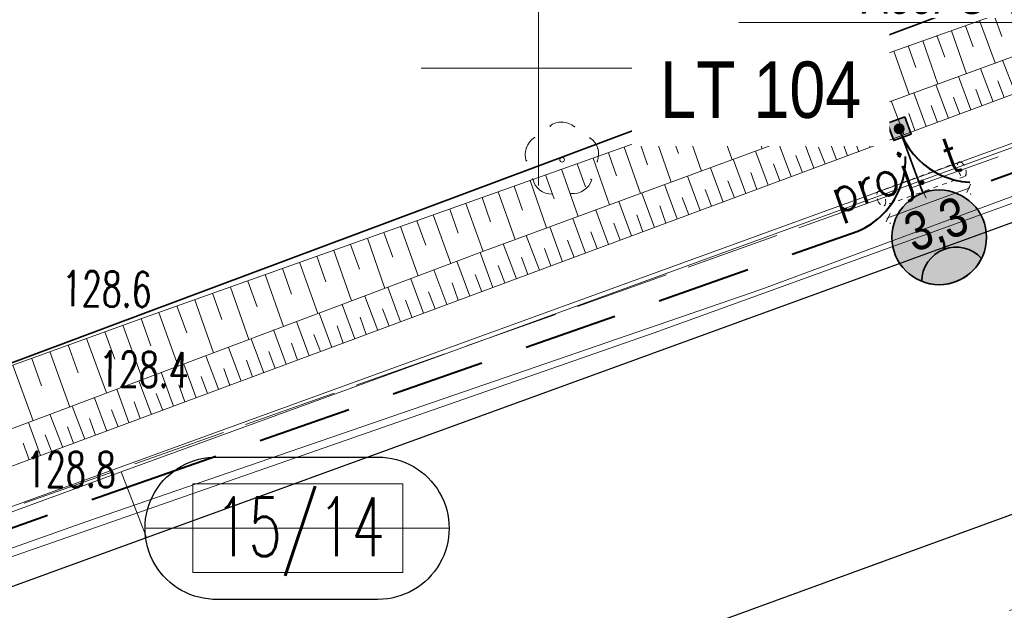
# Model space of a CAD drawing. Header units: metres. Extents: x 0 to 6497944, y 0 to 5963356.
# Tile 157 of 197: x 6497389 to 6497410, y 5963088 to 5963101. Entities that reach past the tile are written whole.
import ezdxf
from ezdxf import colors
from ezdxf.entities.mleader import LeaderData, LeaderLine
from ezdxf.math import Vec2, Vec3

# ---------------------------------------------------------------- set-up
doc = ezdxf.new("R2010")
doc.units = ezdxf.units.M
doc.header["$MEASUREMENT"] = 0
for name, pattern in [('DASHED', [19.05, 12.7, -6.35]), ('HIDDEN', [0.375, 0.25, -0.125]), ('L_0_04', [1.5, 1, -0.5]), ('mz2.0_0.5', [2.5, 2, -0.5])]:
    doc.linetypes.add(name, pattern=pattern)
doc.layers.get('0').update_dxf_attribs({"color": 8, "linetype": 'CONTINUOUS', "lineweight": 13})
doc.layers.get('DEFPOINTS').update_dxf_attribs({"linetype": 'CONTINUOUS', "lineweight": 0, "true_color": 0xffffff})
for name, color, linetype, lineweight in [('000_INNE__NIEZYDENTYFIKOWANE_', 8, 'CONTINUOUS', 13), ('211_NR_DZIAlKI', 7, 'CONTINUOUS', 25), ('217_GRANICA_KONTURU_KLASYFIKCYJNEGO', 8, 'CONTINUOUS', 13), ('218_GRANICA_UzYTKU', 8, 'CONTINUOUS', 13), ('219_LINIA_GRANICY', 3, 'CONTINUOUS', 35), ('CHODNIK__POWIERZCHNIA_', 8, 'L_0_04', 13), ('drzewo_lisciaste__punkt_', 8, 'CONTINUOUS', 13), ('E_działki', 96, 'CONTINUOUS', 30), ('E_proj_opisy_ośw.', 7, 'CONTINUOUS', 13), ('E_proj_osłona r. dz._obw. 200', 204, 'L_0_04', 20), ('E_proj_osłona r. dz._opis_obw. 100', 204, 'CONTINUOUS', 9), ('E_proj_osłona r. opis_obw. 100', 166, 'CONTINUOUS', 9), ('E_proj_ośw_latarnia', 1, 'CONTINUOUS', 35), ('E_proj_ośw_linia_obw. 100', 1, 'L_0_04', 40), ('JEZDNIA__POWIERZCHNIA_', 8, 'CONTINUOUS', 25), ('PRZEWoD_ELEKTROENERGETYCZNY__LINIA_', 1, 'CONTINUOUS', 13), ('PRZEWoD_GAZOWY__LINIA_', 54, 'CONTINUOUS', 13), ('przewód telekomunikacyjny - projektowany lub w budowie (linia) - ob. projektowany', 30, 'mz2.0_0.5', 13), ('przewód telekomunikacyjny - projektowany lub w budowie (linia) - ob. projektowany-Atr1', 30, 'mz2.0_0.5', 13), ('PUNKT_WYSOKOsCIOWY_NATURALNY_ATR2', 8, 'CONTINUOUS', 13), ('siatka', 8, 'CONTINUOUS', 13), ('SKARPA_NIEUMOCNIONA__POWIERZCHNIA_', 8, 'CONTINUOUS', 13)]:
    doc.layers.add(name, color=color, linetype=linetype, lineweight=lineweight)
doc.layers.add('E_pomocnicza', color=3, linetype='CONTINUOUS', lineweight=13, plot=False)
doc.styles.add('Andy', font='arial.ttf', dxfattribs={"height": 2})
doc.styles.add('Annotative', font='simplex.shx')
doc.styles.add('Narrow', font='ARIALN.TTF', dxfattribs={"height": 2})
doc.styles.get("Standard").update_dxf_attribs({"font": 'simplex.shx'})
doc.dimstyles.new('wymiary', dxfattribs={"dimtxt": 0.65, "dimasz": 0.25, "dimexe": 0.25, "dimexo": 1, "dimgap": 0.1, "dimtad": 1, "dimzin": 1, "dimtxsty": 'Annotative', "dimblk": 'OBLIQUE', "dimcen": 0.0025, "dimdle": 0.05, "dimadec": 0, "dimazin": 0, "dimtfac": 1, "dimtmove": 0, "dimatfit": 3, "dimldrblk": 'NONE', "dimfxl": 1, "dimarcsym": 0})

# ---------------------------------------------------------------- blocks, each defined once
blk = doc.blocks.new('A$C5E955987')
at = {"layer": 'E_proj_ośw_latarnia', "true_color": 0xffffff}
h = blk.add_hatch(color=7, dxfattribs=at)
h.dxf.hatch_style = 1
h.paths.add_polyline_path([(3.223, 1.824, 1), (3.408, 1.892, 1)], flags=0)
h.paths.add_polyline_path([(3.2, 1.606), (3.567, 1.742), (3.431, 2.111), (3.064, 1.976)])
h.paths.add_polyline_path([(3.223, 1.824, -1), (3.408, 1.892, -1)], flags=16)
h.paths.add_polyline_path([(0.071, 1.38, -0.683546), (0.557, 0.106, 0.679532), (1.952, 1.355, 0.687575)])
h = blk.add_hatch(color=7, dxfattribs=at)
h.dxf.hatch_style = 1
h.paths.add_polyline_path([(3.223, 1.824, 1), (3.408, 1.892, 1)])
at = {"layer": 'E_proj_ośw_latarnia'}
blk.add_hatch(color=256, dxfattribs=at).paths.add_polyline_path([(0.071, 1.38, 0.389707), (0.557, 0.106), (0.557, 0.106, 0.683546)])
blk.add_lwpolyline([(3.567, 1.742), (3.2, 1.606), (3.064, 1.976), (3.431, 2.111)], close=True, dxfattribs=at)
at = {"layer": 'E_proj_ośw_latarnia', "flags": 128}
blk.add_lwpolyline([(3.132, 1.791), (1.952, 1.355)], dxfattribs=at)
at = {"layer": 'E_proj_ośw_latarnia'}
blk.add_lwpolyline([(0.071, 1.38, 0.389707), (0.557, 0.106), (0.557, 0.106, 0.683546)], format="xyb", close=True, dxfattribs=at)
for centre, radius in [((1.007, 1.007), 1.007), ((3.315, 1.858), 0.0984)]:
    blk.add_circle(centre, radius, dxfattribs=at)
blk = doc.blocks.new('*U100')
at = {"linetype": 'Continuous', "flags": 128}
blk.add_lwpolyline([(0.393, -1.118, -1.023376), (0.393, 1.118), (2.912, 1.118, -1.000213), (2.912, -1.118)], format="xyb", close=True, dxfattribs=at)
at = {"layer": 'E_pomocnicza', "color": 7, "lineweight": 0, "true_color": 0xffffff, "flags": 128}
for points in [[(0, 0.696), (0, -0.696), (3.305, -0.696), (3.305, 0.696), (0, 0.696)], [(-0.734, 0), (4.03, 0)]]:
    blk.add_lwpolyline(points, dxfattribs=at)
blk = doc.blocks.new('_None')
blk = doc.blocks.new('_Oblique')
at = {"color": 0, "linetype": 'ByBlock', "lineweight": -2}
blk.add_line((-0.5, -0.5), (0.5, 0.5), dxfattribs=at)
blk = doc.blocks.new('*D87')
at = {"layer": 'DEFPOINTS', "color": 0, "transparency": 16777216}
for p in [(-0.958, 3.183), (-1.707, 2.958), (0, 0)]:
    blk.add_point(p, dxfattribs=at)
at = {"layer": 'E_pomocnicza', "color": 0, "lineweight": -2, "transparency": 16777216}
for p, q in [((-1.915, 2.895), (-1.947, 2.885)), ((-0.735, -0.273), (-1.722, 3.005)), ((-0.958, -0.288), (-0.989, -0.298))]:
    blk.add_line(p, q, dxfattribs=at)
at = {"layer": 'E_pomocnicza', "color": 0, "lineweight": -2, "transparency": 16777216, "xscale": 0.25, "yscale": 0.25, "zscale": 0.25}
for p, rotation in [((-1.707, 2.958), 106.7453743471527), ((-0.75, -0.226), 286.7453743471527)]:
    blk.add_blockref('_Oblique', p, dxfattribs=dict(at, rotation=rotation))
at = {"layer": 'E_pomocnicza', "color": 0, "linetype": 'Continuous', "lineweight": 0, "transparency": 16777216, "insert": (-2.188, 1.077), "char_height": 2, "attachment_point": 5, "rotation": 286.7454, "style": 'Narrow'}
blk.add_mtext('{\\H0.75x;3,3}', dxfattribs=at)
blk = doc.blocks.new('*U86')
at = {"linetype": 'HIDDEN', "ltscale": 0.2}
for p, q in [((-0.287, -0.086), (-1.245, 3.097)), ((0.287, 0.086), (-0.67, 3.27))]:
    blk.add_line(p, q, dxfattribs=at)
at = {"linetype": 'DASHED', "ltscale": 0.02}
for centre in [(-0.958, 3.183), (0, 0)]:
    blk.add_ellipse(centre, major_axis=(0.287, 0.086), ratio=0.5, dxfattribs=at)
at = {"layer": 'E_pomocnicza', "color": 4, "lineweight": 0}
dim = blk.add_aligned_dim(p1=(0, 0), p2=(-0.958, 3.183), distance=0.783, text='{\\H0.75x;<>}', dimstyle='wymiary', override={"dimtxt": 1.3, "dimtad": 2, "dimdec": 1, "dimlfac": 1, "dimrnd": 0, "dimtxsty": 'Narrow'}, dxfattribs=at)
dim.commit()
dim.dimension.update_dxf_attribs({"geometry": '*D87', "text_midpoint": (-2.188, 1.077)})

msp = doc.modelspace()

# ---------------------------------------------------------------- linework, layer by layer
at = {"layer": '000_INNE__NIEZYDENTYFIKOWANE_', "flags": 128}
for points in [[(6497409.39, 5963101.01), (6497409.72, 5963100.11)], [(6497409.7, 5963101.12), (6497409.86, 5963100.67)], [(6497408.79, 5963100.79), (6497409.11, 5963099.88)], [(6497409.09, 5963100.9), (6497409.25, 5963100.45)], [(6497408.18, 5963100.58), (6497408.5, 5963099.66)], [(6497408.48, 5963100.69), (6497408.65, 5963100.23)], [(6497407.56, 5963100.36), (6497407.89, 5963099.44)], [(6497407.87, 5963100.47), (6497408.03, 5963100.01)], [(6497406.94, 5963100.14), (6497407.27, 5963099.21)], [(6497407.25, 5963100.25), (6497407.42, 5963099.79)], [(6497410.15, 5963099.46), (6497409.88, 5963100.17)], [(6497406.32, 5963099.92), (6497406.65, 5963098.98)], [(6497406.63, 5963100.03), (6497406.8, 5963099.56)], [(6497409.68, 5963099.28), (6497409.41, 5963099.99)], [(6497405.69, 5963099.69), (6497406.03, 5963098.75)], [(6497406.01, 5963099.81), (6497406.17, 5963099.34)], [(6497409.2, 5963099.11), (6497408.94, 5963099.82)], [(6497409.91, 5963099.37), (6497409.78, 5963099.73)], [(6497405.06, 5963099.47), (6497405.4, 5963098.52)], [(6497405.38, 5963099.58), (6497405.54, 5963099.11)], [(6497408.25, 5963098.76), (6497407.99, 5963099.47)], [(6497408.73, 5963098.93), (6497408.46, 5963099.65)], [(6497409.44, 5963099.2), (6497409.31, 5963099.55)], [(6497404.74, 5963099.36), (6497404.91, 5963098.88)], [(6497407.78, 5963098.58), (6497407.51, 5963099.3)], [(6497408.97, 5963099.02), (6497408.83, 5963099.38)], [(6497404.1, 5963099.13), (6497404.27, 5963098.65)], [(6497404.42, 5963099.24), (6497404.76, 5963098.28)], [(6497407.3, 5963098.4), (6497407.03, 5963099.12)], [(6497408.49, 5963098.84), (6497408.36, 5963099.2)], [(6497403.45, 5963098.9), (6497403.63, 5963098.41)], [(6497403.78, 5963099.01), (6497404.12, 5963098.05)], [(6497406.82, 5963098.22), (6497406.55, 5963098.94)], [(6497407.54, 5963098.49), (6497407.4, 5963098.85)], [(6497408.01, 5963098.67), (6497407.88, 5963099.03)], [(6497402.8, 5963098.67), (6497402.98, 5963098.18)], [(6497403.13, 5963098.78), (6497403.47, 5963097.81)], [(6497406.34, 5963098.05), (6497406.07, 5963098.77)], [(6497407.06, 5963098.31), (6497406.92, 5963098.67)], [(6497402.15, 5963098.44), (6497402.32, 5963097.94)], [(6497402.48, 5963098.55), (6497402.82, 5963097.57)], [(6497405.86, 5963097.87), (6497405.59, 5963098.59)], [(6497406.58, 5963098.13), (6497406.45, 5963098.49)], [(6497401.82, 5963098.32), (6497402.17, 5963097.33)], [(6497404.89, 5963097.51), (6497404.62, 5963098.23)], [(6497405.38, 5963097.69), (6497405.11, 5963098.41)], [(6497406.1, 5963097.96), (6497405.96, 5963098.32)], [(6497401.16, 5963098.08), (6497401.51, 5963097.09)], [(6497401.49, 5963098.2), (6497401.66, 5963097.71)], [(6497404.41, 5963097.33), (6497404.14, 5963098.06)], [(6497405.62, 5963097.78), (6497405.48, 5963098.14)], [(6497400.49, 5963097.85), (6497400.84, 5963096.84)], [(6497400.82, 5963097.96), (6497401, 5963097.47)], [(6497403.93, 5963097.15), (6497403.66, 5963097.88)], [(6497405.14, 5963097.6), (6497405, 5963097.96)], [(6497399.82, 5963097.61), (6497400.17, 5963096.6)], [(6497400.15, 5963097.73), (6497400.33, 5963097.22)], [(6497403.44, 5963096.97), (6497403.17, 5963097.7)], [(6497404.17, 5963097.24), (6497404.03, 5963097.6)], [(6497404.65, 5963097.42), (6497404.52, 5963097.78)], [(6497399.14, 5963097.37), (6497399.5, 5963096.35)], [(6497399.48, 5963097.49), (6497399.66, 5963096.98)], [(6497402.95, 5963096.79), (6497402.68, 5963097.52)], [(6497403.68, 5963097.06), (6497403.55, 5963097.42)], [(6497398.8, 5963097.25), (6497398.98, 5963096.73)], [(6497401.98, 5963096.43), (6497401.71, 5963097.16)], [(6497402.47, 5963096.61), (6497402.2, 5963097.34)], [(6497403.2, 5963096.88), (6497403.06, 5963097.25)], [(6497398.11, 5963097), (6497398.29, 5963096.49)], [(6497398.45, 5963097.12), (6497398.82, 5963096.1)], [(6497401.49, 5963096.25), (6497401.22, 5963096.98)], [(6497402.71, 5963096.7), (6497402.58, 5963097.07)], [(6497397.41, 5963096.75), (6497397.6, 5963096.23)], [(6497397.76, 5963096.88), (6497398.13, 5963095.84)], [(6497401, 5963096.06), (6497400.73, 5963096.8)], [(6497402.22, 5963096.52), (6497402.09, 5963096.88)], [(6497397.06, 5963096.63), (6497397.44, 5963095.58)], [(6497400.51, 5963095.88), (6497400.24, 5963096.62)], [(6497401.74, 5963096.34), (6497401.6, 5963096.7)], [(6497396.36, 5963096.38), (6497396.73, 5963095.31)], [(6497396.71, 5963096.5), (6497396.9, 5963095.98)], [(6497400.02, 5963095.7), (6497399.74, 5963096.44)], [(6497400.76, 5963095.97), (6497400.62, 5963096.34)], [(6497401.25, 5963096.16), (6497401.11, 5963096.52)], [(6497395.64, 5963096.12), (6497396.02, 5963095.05)], [(6497396, 5963096.25), (6497396.19, 5963095.72)], [(6497399.53, 5963095.52), (6497399.25, 5963096.26)], [(6497400.26, 5963095.79), (6497400.13, 5963096.16)], [(6497395.28, 5963096), (6497395.47, 5963095.45)], [(6497399.03, 5963095.33), (6497398.76, 5963096.08)], [(6497399.77, 5963095.61), (6497399.64, 5963095.98)], [(6497394.55, 5963095.74), (6497394.74, 5963095.19)], [(6497394.91, 5963095.87), (6497395.3, 5963094.78)], [(6497398.05, 5963094.97), (6497397.77, 5963095.71)], [(6497398.54, 5963095.15), (6497398.26, 5963095.89)], [(6497399.28, 5963095.43), (6497399.14, 5963095.8)], [(6497394.18, 5963095.61), (6497394.57, 5963094.5)], [(6497397.55, 5963094.79), (6497397.28, 5963095.52)], [(6497398.79, 5963095.24), (6497398.65, 5963095.61)], [(6497393.44, 5963095.34), (6497393.83, 5963094.23)], [(6497393.81, 5963095.47), (6497394.01, 5963094.92)], [(6497397.06, 5963094.6), (6497396.79, 5963095.34)], [(6497398.29, 5963095.06), (6497398.16, 5963095.43)], [(6497392.68, 5963095.07), (6497393.08, 5963093.94)], [(6497393.06, 5963095.21), (6497393.26, 5963094.65)], [(6497396.58, 5963094.42), (6497396.3, 5963095.15)], [(6497397.31, 5963094.69), (6497397.17, 5963095.06)], [(6497397.8, 5963094.88), (6497397.66, 5963095.24)], [(6497392.3, 5963094.94), (6497392.51, 5963094.37)], [(6497396.09, 5963094.24), (6497395.82, 5963094.97)], [(6497396.82, 5963094.51), (6497396.68, 5963094.88)], [(6497391.54, 5963094.67), (6497391.75, 5963094.09)], [(6497391.92, 5963094.8), (6497392.33, 5963093.66)], [(6497395.6, 5963094.06), (6497395.33, 5963094.79)], [(6497396.33, 5963094.33), (6497396.2, 5963094.7)], [(6497391.15, 5963094.53), (6497391.57, 5963093.38)], [(6497394.63, 5963093.7), (6497394.36, 5963094.43)], [(6497395.12, 5963093.88), (6497394.85, 5963094.61)], [(6497395.84, 5963094.15), (6497395.71, 5963094.52)], [(6497390.38, 5963094.25), (6497390.8, 5963093.09)], [(6497390.77, 5963094.39), (6497390.98, 5963093.81)], [(6497394.15, 5963093.52), (6497393.88, 5963094.24)], [(6497395.36, 5963093.97), (6497395.22, 5963094.33)], [(6497389.99, 5963094.11), (6497390.2, 5963093.52)], [(6497393.67, 5963093.34), (6497393.4, 5963094.06)], [(6497394.87, 5963093.79), (6497394.74, 5963094.15)], [(6497389.21, 5963093.82), (6497389.42, 5963093.24)], [(6497389.6, 5963093.97), (6497390.02, 5963092.79)], [(6497393.19, 5963093.17), (6497392.92, 5963093.88)], [(6497394.39, 5963093.61), (6497394.26, 5963093.97)], [(6497388.81, 5963093.68), (6497389.24, 5963092.5)], [(6497392.71, 5963092.99), (6497392.45, 5963093.7)], [(6497393.43, 5963093.25), (6497393.3, 5963093.61)], [(6497393.91, 5963093.43), (6497393.78, 5963093.79)], [(6497392.23, 5963092.81), (6497391.97, 5963093.53)], [(6497392.95, 5963093.08), (6497392.82, 5963093.44)], [(6497391.76, 5963092.63), (6497391.49, 5963093.35)], [(6497392.47, 5963092.9), (6497392.34, 5963093.26)], [(6497390.81, 5963092.28), (6497390.55, 5963092.99)], [(6497391.28, 5963092.46), (6497391.02, 5963093.17)], [(6497392, 5963092.72), (6497391.86, 5963093.08)], [(6497390.34, 5963092.11), (6497390.07, 5963092.81)], [(6497391.52, 5963092.55), (6497391.39, 5963092.9)], [(6497389.87, 5963091.93), (6497389.6, 5963092.64)], [(6497390.57, 5963092.19), (6497390.44, 5963092.55)], [(6497391.05, 5963092.37), (6497390.91, 5963092.73)], [(6497389.4, 5963091.76), (6497389.14, 5963092.46)], [(6497390.1, 5963092.02), (6497389.97, 5963092.37)], [(6497389.63, 5963091.85), (6497389.5, 5963092.2)], [(6497389.16, 5963091.67), (6497389.03, 5963092.02)]]:
    msp.add_lwpolyline(points, dxfattribs=at)
at = {"layer": '217_GRANICA_KONTURU_KLASYFIKCYJNEGO', "flags": 128}
msp.add_lwpolyline([(6497342.39, 5963076.41), (6497423.41, 5963106.67)], dxfattribs=at)
at = {"layer": '218_GRANICA_UzYTKU', "flags": 128}
msp.add_lwpolyline([(6497342.39, 5963076.41), (6497423.41, 5963106.67)], dxfattribs=at)
at = {"layer": '219_LINIA_GRANICY', "flags": 128}
msp.add_lwpolyline([(6497423.41, 5963106.67), (6497342.39, 5963076.41)], dxfattribs=at)
at = {"layer": 'CHODNIK__POWIERZCHNIA_', "flags": 128}
msp.add_lwpolyline([(6497416.61, 5963090.84), (6497406.21, 5963087.09), (6497383.87, 5963079.12), (6497365.67, 5963072.48), (6497348.08, 5963065.95), (6497341.42, 5963063.65), (6497336.72, 5963061.9), (6497328.2, 5963058.94), (6497320.42, 5963056.12), (6497307.78, 5963052.94), (6497288.44, 5963048.12), (6497270.47, 5963045.21), (6497267.4, 5963044.84), (6497259.42, 5963044.17), (6497252.1, 5963043.54), (6497245.72, 5963043.21), (6497232.8, 5963042.6), (6497224.86, 5963042.8), (6497211.02, 5963043.54), (6497201.74, 5963044.35), (6497197.15, 5963045.02), (6497193.3, 5963045.62), (6497193.66, 5963047.24), (6497198.88, 5963046.11), (6497200.71, 5963045.93), (6497215.35, 5963045.11), (6497237.57, 5963044.4), (6497245.86, 5963044.71), (6497250.99, 5963045.15), (6497270.38, 5963046.97), (6497289.33, 5963050.32), (6497307.6, 5963054.69), (6497322.17, 5963058.51), (6497327.62, 5963060.58), (6497335.93, 5963063.44), (6497340.19, 5963065.02), (6497347.45, 5963067.64), (6497364.96, 5963074.06), (6497383.23, 5963080.72), (6497420.8, 5963094.41)], dxfattribs=at)
at = {"layer": 'DEFPOINTS', "linetype": 'Continuous'}
for points in [[(6497643.11, 5963182.806), (6497596.147, 5963165.645), (6497596.241, 5963165.389), (6497596.147, 5963165.645), (6497549.184, 5963148.484), (6497549.082, 5963148.773), (6497549.158, 5963148.559), (6497502.108, 5963131.637), (6497502.226, 5963131.325), (6497502.108, 5963131.637), (6497455.059, 5963114.716), (6497455.213, 5963114.328), (6497455.059, 5963114.716), (6497408.055, 5963097.666), (6497408.251, 5963097.232), (6497408.055, 5963097.666), (6497361.052, 5963080.616), (6497361.06, 5963080.618), (6497361.058, 5963080.618), (6497313.974, 5963063.795), (6497313.777, 5963064.34), (6497313.974, 5963063.795), (6497264.99, 5963053.548)], [(6497566.135, 5963154.547), (6497553.426, 5963150.07), (6497543.642, 5963146.606), (6497529.484, 5963141.529), (6497512.629, 5963135.269), (6497489.259, 5963126.409), (6497478.599, 5963122.729), (6497468.009, 5963119.059), (6497449.519, 5963112.439), (6497435.699, 5963107.429), (6497426.829, 5963104.339), (6497411.039, 5963098.659), (6497391.115, 5963091.415), (6497364.649, 5963081.724), (6497341.305, 5963073.243), (6497324.879, 5963067.374), (6497317.094, 5963064.719), (6497303.054, 5963060.942), (6497292.628, 5963058.63), (6497281.118, 5963056.345)], [(6497391.655, 5963090.016), (6497391.115, 5963091.415)]]:
    msp.add_lwpolyline(points, dxfattribs=at)
at = {"layer": 'drzewo_lisciaste__punkt_'}
msp.add_circle((6497400.5, 5963098.05), 0.05, dxfattribs=at)
for centre, radius, start, end in [((6497400.493, 5963098.435), 0.416, 49.0972, 127.7157), ((6497400.152, 5963098.157), 0.436, 123.0338, 197.9596), ((6497400.869, 5963098.172), 0.411, 337.4921, 56.7208), ((6497400.276, 5963097.731), 0.411, 192.7435, 272.363), ((6497400.738, 5963097.738), 0.409, 264.0777, 344.1171)]:
    msp.add_arc(centre, radius, start, end, dxfattribs=at)
for p in [(6497400.51, 5963098.85), (6497400.25, 5963098.76), (6497400.77, 5963098.75), (6497399.92, 5963098.52), (6497401.09, 5963098.51), (6497399.74, 5963098.3), (6497401.26, 5963098.29), (6497399.75, 5963098.03), (6497401.25, 5963098.01), (6497399.87, 5963097.64), (6497401.12, 5963097.63), (6497400.02, 5963097.41), (6497400.96, 5963097.4), (6497400.29, 5963097.33), (6497400.69, 5963097.33)]:
    msp.add_point(p, dxfattribs=at)
at = {"layer": 'JEZDNIA__POWIERZCHNIA_', "flags": 128}
for points in [[(6497598.76, 5963158.58), (6497531.74, 5963134.36), (6497471, 5963112.52), (6497465.43, 5963110.5), (6497459.68, 5963108.41), (6497447.39, 5963104.14), (6497420.8, 5963094.41), (6497383.23, 5963080.72), (6497364.96, 5963074.06), (6497347.45, 5963067.64), (6497340.19, 5963065.02), (6497335.93, 5963063.44), (6497327.62, 5963060.58), (6497322.17, 5963058.51), (6497307.6, 5963054.69), (6497289.33, 5963050.32), (6497270.38, 5963046.97)], [(6497276.78, 5963054.1), (6497286, 5963055.64), (6497291.06, 5963056.7), (6497315.76, 5963062.79), (6497319.51, 5963063.85), (6497331.33, 5963068.1), (6497351.75, 5963075.37), (6497378.63, 5963085.28), (6497411.58, 5963097.26), (6497420.33, 5963100.32), (6497427.37, 5963102.94), (6497436.24, 5963106.03), (6497463.88, 5963116.05), (6497468.55, 5963117.66), (6497479.14, 5963121.33), (6497489.8, 5963125.01), (6497503.08, 5963129.84), (6497513.17, 5963133.87), (6497525.68, 5963138.53), (6497534.37, 5963141.73), (6497562, 5963151.52), (6497567.42, 5963153.38)]]:
    msp.add_lwpolyline(points, dxfattribs=at)
at = {"layer": 'PRZEWoD_ELEKTROENERGETYCZNY__LINIA_', "flags": 128}
msp.add_lwpolyline([(6497567.54, 5963154.8), (6497546.81, 5963147.29), (6497514.51, 5963135.67), (6497478.38, 5963122.73), (6497451.64, 5963112.61), (6497422.76, 5963101.97), (6497404.73, 5963095.29), (6497390.36, 5963090.35), (6497350.61, 5963076.26), (6497322.24, 5963066.53), (6497305.6, 5963061.28), (6497303.77, 5963060.75), (6497301.79, 5963060.09), (6497289.9, 5963057.19), (6497278.11, 5963055.46)], dxfattribs=at)
at = {"layer": 'PRZEWoD_GAZOWY__LINIA_', "flags": 128}
msp.add_lwpolyline([(6497467.27, 5963118.39), (6497444.19, 5963109.69), (6497423.33, 5963101.92), (6497402.46, 5963094.37), (6497384.8, 5963088.22), (6497372.06, 5963083.69), (6497351.77, 5963076.54), (6497343.1, 5963073.52), (6497336.35, 5963071.21), (6497322.22, 5963066.33), (6497303.83, 5963060.49), (6497289.79, 5963057.02), (6497279.18, 5963055.46), (6497276.89, 5963055.16), (6497269.84, 5963054.34), (6497267.44, 5963054.07), (6497267.44, 5963053.9), (6497267.42, 5963053.17)], dxfattribs=at)
at = {"layer": 'siatka', "flags": 128}
for points in [[(6497400, 5963097.5), (6497400, 5963102.5)], [(6497397.5, 5963100), (6497402.5, 5963100)]]:
    msp.add_lwpolyline(points, dxfattribs=at)
at = {"layer": 'SKARPA_NIEUMOCNIONA__POWIERZCHNIA_', "flags": 128}
for points in [[(6497416.26, 5963102.5), (6497408.01, 5963099.48), (6497398.85, 5963096.11), (6497381.25, 5963089.5), (6497380.78, 5963090.78), (6497391.63, 5963094.7), (6497409.06, 5963100.89), (6497415.94, 5963103.35)], [(6497416.26, 5963102.5), (6497416.53, 5963101.78), (6497411.82, 5963100.08), (6497391.18, 5963092.42), (6497372.17, 5963085.38), (6497348.5, 5963076.5), (6497326.11, 5963068.48), (6497318.16, 5963065.69), (6497307.39, 5963062.54), (6497298.8, 5963060.5), (6497287.81, 5963057.86), (6497272.88, 5963055.46)], [(6497285.95, 5963059.01), (6497295.78, 5963061.42), (6497302.65, 5963063.19), (6497306.21, 5963064.2), (6497332.01, 5963072.44), (6497341.93, 5963075.75), (6497353.9, 5963080.32), (6497370.62, 5963086.54), (6497376.33, 5963088.46), (6497381.25, 5963089.5), (6497398.85, 5963096.11), (6497408.01, 5963099.48)]]:
    msp.add_lwpolyline(points, dxfattribs=at)

# ---------------------------------------------------------------- block references
at = {"layer": 'E_działki', "xscale": 1.35355978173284, "yscale": 1.35355978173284, "zscale": 1.35355978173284}
msp.add_blockref('*U100', (6497392.64, 5963090.213), dxfattribs=at)
at = {"layer": 'E_proj_ośw_latarnia', "rotation": 90}
msp.add_blockref('A$C5E955987', (6497409.536, 5963095.393), dxfattribs=at)

# ---------------------------------------------------------------- texts
at = {"layer": '211_NR_DZIAlKI', "width": 0.66}
msp.add_text('15/14', height=1.25, dxfattribs=at).set_placement((6497393.12, 5963089.62))
at = {"layer": 'PUNKT_WYSOKOsCIOWY_NATURALNY_ATR2', "width": 0.66}
for s, p in [('128.6', (6497389.85, 5963094.94)), ('128.4', (6497390.64, 5963093.23))]:
    msp.add_text(s, height=0.75, rotation=359.2, dxfattribs=at).set_placement(p)
msp.add_text('128.8', height=0.75, dxfattribs=at).set_placement((6497389.09, 5963091.09))

# ---------------------------------------------------------------- next in the draw order: leaders
at = {"layer": 'E_proj_osłona r. dz._opis_obw. 100'}
ml = msp.add_multileader_mtext('Standard', dxfattribs=at)
ml.set_content('\\fArial Narrow|b0|i1|c238|p34;\\W0.8;A58PS -1,5m ', color=256, style='Narrow')
ml.set_leader_properties(color=256, linetype='CONTINUOUS', lineweight=-1)
ml.build(insert=Vec2(0, 0))
ml.multileader.update_dxf_attribs({"has_dogleg": 0, "text_left_attachment_type": 6, "text_right_attachment_type": 6, "dogleg_length": 0.274, "arrow_head_size": 0.572})
ctx = ml.context
ctx.base_point, ctx.char_height, ctx.arrow_head_size, ctx.landing_gap_size, ctx.plane_origin = Vec3(6497406.624, 5963100.969), 0.9144, 0.572, 0.3, Vec3(6497433.051, 5963103.018)
ctx.left_attachment, ctx.right_attachment, ctx.text_align_type = 6, 6, 1
notes = []
notes.append((ctx, [(0, (1, 1, 0), (6497412.468, 5963100.969), (-1, 0), 0.274, [(0, [(6497414.287, 5963099.567)], 0, [])])]))
ctx.mtext.insert, ctx.mtext.alignment, ctx.mtext.line_spacing_factor, ctx.mtext.line_spacing_style = Vec3(6497409.409, 5963102.068), 2, 0.9, 2
ctx.mtext.has_bg_fill, ctx.mtext.bg_color, ctx.mtext.bg_scale_factor, ctx.mtext.bg_transparency, ctx.mtext.use_window_bg_color = 1, -1073741824, 1.1, 0, 1
for ctx, leaders in notes:
    for number, flags, end, landing, length, lines in leaders:
        leader = LeaderData()
        leader.index, (leader.has_last_leader_line, leader.has_dogleg_vector, leader.attachment_direction) = number, flags
        leader.last_leader_point, leader.dogleg_vector, leader.dogleg_length = Vec3(end), Vec3(landing), length
        for number, points, colour, breaks in lines:
            line = LeaderLine()
            line.index, line.vertices, line.color, line.breaks = number, Vec3.list(points), colors.encode_raw_color(colour), breaks
            leader.lines.append(line)
        ctx.leaders.append(leader)

# ---------------------------------------------------------------- next in the draw order: leaders
at = {"layer": 'E_proj_opisy_ośw.', "color": 10}
ml = msp.add_multileader_mtext('Standard', dxfattribs=at)
ml.set_content('\\A1;LT 104', color=10, style='Narrow')
ml.set_leader_properties(color=256)
ml.set_arrow_properties(name='NONE')
ml.build(insert=Vec2(0, 0))
ml.multileader.update_dxf_attribs({"leader_type": 0, "has_dogleg": 0, "has_text_frame": 1, "text_left_attachment_type": 3, "dogleg_length": 0.36, "arrow_head_size": 0, "scale": 0.7})
ctx = ml.context
ctx.base_point, ctx.scale, ctx.char_height, ctx.arrow_head_size, ctx.landing_gap_size, ctx.plane_origin = Vec3(6497402.169, 5963099.524), 0.7, 1.2, 0, 0.42, Vec3(6498252.368, 5962996.294)
ctx.left_attachment = 3
notes = []
notes.append((ctx, [(0, (0, 0, 0), (0, 0), (1, 0), 1, [])]))
ctx.mtext.insert, ctx.mtext.line_spacing_factor, ctx.mtext.flow_direction = Vec3(6497402.589, 5963100.139), 0.266667, 5
ctx.mtext.has_bg_fill, ctx.mtext.bg_color, ctx.mtext.bg_scale_factor, ctx.mtext.bg_transparency, ctx.mtext.use_window_bg_color = 1, -1073741824, 1.5, 0, 1
for ctx, leaders in notes:
    for number, flags, end, landing, length, lines in leaders:
        leader = LeaderData()
        leader.index, (leader.has_last_leader_line, leader.has_dogleg_vector, leader.attachment_direction) = number, flags
        leader.last_leader_point, leader.dogleg_vector, leader.dogleg_length = Vec3(end), Vec3(landing), length
        for number, points, colour, breaks in lines:
            line = LeaderLine()
            line.index, line.vertices, line.color, line.breaks = number, Vec3.list(points), colors.encode_raw_color(colour), breaks
            leader.lines.append(line)
        ctx.leaders.append(leader)

# ---------------------------------------------------------------- next in the draw order: leaders
ml = msp.add_multileader_mtext('Standard', dxfattribs=at)
ml.set_content('\\A1;LT 105', color=10, style='Narrow')
ml.set_leader_properties(color=256)
ml.set_arrow_properties(name='NONE')
ml.build(insert=Vec2(0, 0))
ml.multileader.update_dxf_attribs({"leader_type": 0, "has_dogleg": 0, "has_text_frame": 1, "text_left_attachment_type": 3, "dogleg_length": 0.36, "arrow_head_size": 0, "scale": 0.7})
ctx = ml.context
ctx.base_point, ctx.scale, ctx.char_height, ctx.arrow_head_size, ctx.landing_gap_size, ctx.plane_origin = Vec3(6497449.294, 5963117.11), 0.7, 1.2, 0, 0.42, Vec3(6498299.656, 5963013.346)
ctx.left_attachment = 3
notes = []
notes.append((ctx, [(0, (0, 0, 0), (0, 0), (1, 0), 1, [])]))
ctx.mtext.insert, ctx.mtext.line_spacing_factor, ctx.mtext.flow_direction = Vec3(6497449.714, 5963117.725), 0.266667, 5
ctx.mtext.has_bg_fill, ctx.mtext.bg_color, ctx.mtext.bg_scale_factor, ctx.mtext.bg_transparency, ctx.mtext.use_window_bg_color = 1, -1073741824, 1.5, 0, 1
for ctx, leaders in notes:
    for number, flags, end, landing, length, lines in leaders:
        leader = LeaderData()
        leader.index, (leader.has_last_leader_line, leader.has_dogleg_vector, leader.attachment_direction) = number, flags
        leader.last_leader_point, leader.dogleg_vector, leader.dogleg_length = Vec3(end), Vec3(landing), length
        for number, points, colour, breaks in lines:
            line = LeaderLine()
            line.index, line.vertices, line.color, line.breaks = number, Vec3.list(points), colors.encode_raw_color(colour), breaks
            leader.lines.append(line)
        ctx.leaders.append(leader)

# ---------------------------------------------------------------- next in the draw order: leaders
ml = msp.add_multileader_mtext('Standard', dxfattribs=at)
ml.set_content('\\A1;LT 106', color=10, style='Narrow')
ml.set_leader_properties(color=256)
ml.set_arrow_properties(name='NONE')
ml.build(insert=Vec2(0, 0))
ml.multileader.update_dxf_attribs({"leader_type": 0, "has_dogleg": 0, "has_text_frame": 1, "text_left_attachment_type": 3, "dogleg_length": 0.36, "arrow_head_size": 0, "scale": 0.7})
ctx = ml.context
ctx.base_point, ctx.scale, ctx.char_height, ctx.arrow_head_size, ctx.landing_gap_size, ctx.plane_origin = Vec3(6497496.217, 5963133.926), 0.7, 1.2, 0, 0.42, Vec3(6498346.9, 5963029.932)
ctx.left_attachment = 3
notes = []
notes.append((ctx, [(0, (0, 0, 0), (0, 0), (1, 0), 1, [])]))
ctx.mtext.insert, ctx.mtext.line_spacing_factor, ctx.mtext.flow_direction = Vec3(6497496.637, 5963134.541), 0.266667, 5
ctx.mtext.has_bg_fill, ctx.mtext.bg_color, ctx.mtext.bg_scale_factor, ctx.mtext.bg_transparency, ctx.mtext.use_window_bg_color = 1, -1073741824, 1.5, 0, 1
for ctx, leaders in notes:
    for number, flags, end, landing, length, lines in leaders:
        leader = LeaderData()
        leader.index, (leader.has_last_leader_line, leader.has_dogleg_vector, leader.attachment_direction) = number, flags
        leader.last_leader_point, leader.dogleg_vector, leader.dogleg_length = Vec3(end), Vec3(landing), length
        for number, points, colour, breaks in lines:
            line = LeaderLine()
            line.index, line.vertices, line.color, line.breaks = number, Vec3.list(points), colors.encode_raw_color(colour), breaks
            leader.lines.append(line)
        ctx.leaders.append(leader)

# ---------------------------------------------------------------- next in the draw order: leaders
ml = msp.add_multileader_mtext('Standard', dxfattribs=at)
ml.set_content('\\A1;LT 107', color=10, style='Narrow')
ml.set_leader_properties(color=256)
ml.set_arrow_properties(name='NONE')
ml.build(insert=Vec2(0, 0))
ml.multileader.update_dxf_attribs({"leader_type": 0, "has_dogleg": 0, "has_text_frame": 1, "text_left_attachment_type": 3, "dogleg_length": 0.36, "arrow_head_size": 0, "scale": 0.7})
ctx = ml.context
ctx.base_point, ctx.scale, ctx.char_height, ctx.arrow_head_size, ctx.landing_gap_size, ctx.plane_origin = Vec3(6497543.374, 5963150.847), 0.7, 1.2, 0, 0.42, Vec3(6498393.784, 5963047.096)
ctx.left_attachment = 3
notes = []
notes.append((ctx, [(0, (0, 0, 0), (0, 0), (1, 0), 1, [])]))
ctx.mtext.insert, ctx.mtext.line_spacing_factor, ctx.mtext.flow_direction = Vec3(6497543.794, 5963151.462), 0.266667, 5
ctx.mtext.has_bg_fill, ctx.mtext.bg_color, ctx.mtext.bg_scale_factor, ctx.mtext.bg_transparency, ctx.mtext.use_window_bg_color = 1, -1073741824, 1.5, 0, 1
for ctx, leaders in notes:
    for number, flags, end, landing, length, lines in leaders:
        leader = LeaderData()
        leader.index, (leader.has_last_leader_line, leader.has_dogleg_vector, leader.attachment_direction) = number, flags
        leader.last_leader_point, leader.dogleg_vector, leader.dogleg_length = Vec3(end), Vec3(landing), length
        for number, points, colour, breaks in lines:
            line = LeaderLine()
            line.index, line.vertices, line.color, line.breaks = number, Vec3.list(points), colors.encode_raw_color(colour), breaks
            leader.lines.append(line)
        ctx.leaders.append(leader)

# ---------------------------------------------------------------- next in the draw order: leaders
ml = msp.add_multileader_mtext('Standard', dxfattribs=at)
ml.set_content('\\A1;LT 108', color=10, style='Narrow')
ml.set_leader_properties(color=256)
ml.set_arrow_properties(name='NONE')
ml.build(insert=Vec2(0, 0))
ml.multileader.update_dxf_attribs({"leader_type": 0, "has_dogleg": 0, "has_text_frame": 1, "text_left_attachment_type": 3, "dogleg_length": 0.36, "arrow_head_size": 0, "scale": 0.7})
ctx = ml.context
ctx.base_point, ctx.scale, ctx.char_height, ctx.arrow_head_size, ctx.landing_gap_size, ctx.plane_origin = Vec3(6497590.207, 5963168.082), 0.7, 1.2, 0, 0.42, Vec3(6498440.769, 5963064.192)
ctx.left_attachment = 3
notes = []
notes.append((ctx, [(0, (0, 0, 0), (0, 0), (1, 0), 1, [])]))
ctx.mtext.insert, ctx.mtext.line_spacing_factor, ctx.mtext.flow_direction = Vec3(6497590.627, 5963168.697), 0.266667, 5
ctx.mtext.has_bg_fill, ctx.mtext.bg_color, ctx.mtext.bg_scale_factor, ctx.mtext.bg_transparency, ctx.mtext.use_window_bg_color = 1, -1073741824, 1.5, 0, 1
for ctx, leaders in notes:
    for number, flags, end, landing, length, lines in leaders:
        leader = LeaderData()
        leader.index, (leader.has_last_leader_line, leader.has_dogleg_vector, leader.attachment_direction) = number, flags
        leader.last_leader_point, leader.dogleg_vector, leader.dogleg_length = Vec3(end), Vec3(landing), length
        for number, points, colour, breaks in lines:
            line = LeaderLine()
            line.index, line.vertices, line.color, line.breaks = number, Vec3.list(points), colors.encode_raw_color(colour), breaks
            leader.lines.append(line)
        ctx.leaders.append(leader)

# ---------------------------------------------------------------- next in the draw order: leaders
ml = msp.add_multileader_mtext('Standard', dxfattribs=at)
ml.set_content('\\A1;LT 109', color=10, style='Narrow')
ml.set_leader_properties(color=256)
ml.set_arrow_properties(name='NONE')
ml.build(insert=Vec2(0, 0))
ml.multileader.update_dxf_attribs({"leader_type": 0, "has_dogleg": 0, "has_text_frame": 1, "text_left_attachment_type": 3, "dogleg_length": 0.36, "arrow_head_size": 0, "scale": 0.7})
ctx = ml.context
ctx.base_point, ctx.scale, ctx.char_height, ctx.arrow_head_size, ctx.landing_gap_size, ctx.plane_origin = Vec3(6497636.957, 5963185.464), 0.7, 1.2, 0, 0.42, Vec3(6498487.931, 5963080.837)
ctx.left_attachment = 3
notes = []
notes.append((ctx, [(0, (0, 0, 0), (0, 0), (1, 0), 1, [])]))
ctx.mtext.insert, ctx.mtext.line_spacing_factor, ctx.mtext.flow_direction = Vec3(6497637.377, 5963186.079), 0.266667, 5
ctx.mtext.has_bg_fill, ctx.mtext.bg_color, ctx.mtext.bg_scale_factor, ctx.mtext.bg_transparency, ctx.mtext.use_window_bg_color = 1, -1073741824, 1.5, 0, 1
for ctx, leaders in notes:
    for number, flags, end, landing, length, lines in leaders:
        leader = LeaderData()
        leader.index, (leader.has_last_leader_line, leader.has_dogleg_vector, leader.attachment_direction) = number, flags
        leader.last_leader_point, leader.dogleg_vector, leader.dogleg_length = Vec3(end), Vec3(landing), length
        for number, points, colour, breaks in lines:
            line = LeaderLine()
            line.index, line.vertices, line.color, line.breaks = number, Vec3.list(points), colors.encode_raw_color(colour), breaks
            leader.lines.append(line)
        ctx.leaders.append(leader)

# ---------------------------------------------------------------- next in the draw order: leaders
ml = msp.add_multileader_mtext('Standard', dxfattribs=at)
ml.set_content('\\A1;LT 110', color=10, style='Narrow')
ml.set_leader_properties(color=256)
ml.set_arrow_properties(name='NONE')
ml.build(insert=Vec2(0, 0))
ml.multileader.update_dxf_attribs({"leader_type": 0, "has_dogleg": 0, "has_text_frame": 1, "text_left_attachment_type": 3, "dogleg_length": 0.36, "arrow_head_size": 0, "scale": 0.7})
ctx = ml.context
ctx.base_point, ctx.scale, ctx.char_height, ctx.arrow_head_size, ctx.landing_gap_size, ctx.plane_origin = Vec3(6497684.163, 5963202.624), 0.7, 1.2, 0, 0.42, Vec3(6498534.844, 5963098.192)
ctx.left_attachment = 3
notes = []
notes.append((ctx, [(0, (0, 0, 0), (0, 0), (1, 0), 1, [])]))
ctx.mtext.insert, ctx.mtext.line_spacing_factor, ctx.mtext.flow_direction = Vec3(6497684.583, 5963203.239), 0.266667, 5
ctx.mtext.has_bg_fill, ctx.mtext.bg_color, ctx.mtext.bg_scale_factor, ctx.mtext.bg_transparency, ctx.mtext.use_window_bg_color = 1, -1073741824, 1.5, 0, 1
for ctx, leaders in notes:
    for number, flags, end, landing, length, lines in leaders:
        leader = LeaderData()
        leader.index, (leader.has_last_leader_line, leader.has_dogleg_vector, leader.attachment_direction) = number, flags
        leader.last_leader_point, leader.dogleg_vector, leader.dogleg_length = Vec3(end), Vec3(landing), length
        for number, points, colour, breaks in lines:
            line = LeaderLine()
            line.index, line.vertices, line.color, line.breaks = number, Vec3.list(points), colors.encode_raw_color(colour), breaks
            leader.lines.append(line)
        ctx.leaders.append(leader)

# ---------------------------------------------------------------- next in the draw order: block references
at = {"layer": 'E_proj_osłona r. dz._obw. 200', "xscale": 0.54864, "yscale": 0.54864, "zscale": 0.54864, "rotation": 93.20070666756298}
msp.add_blockref('*U86', (6497409.009, 5963097.845), dxfattribs=at)

# ---------------------------------------------------------------- next in the draw order: texts
at = {"layer": 'przewód telekomunikacyjny - projektowany lub w budowie (linia) - ob. projektowany-Atr1', "color": 30, "width": 0.9}
msp.add_text('proj. t', height=0.75, rotation=19.558, dxfattribs=at).set_placement((6497406.37, 5963096.9))

# ---------------------------------------------------------------- next in the draw order: leaders
at = {"layer": 'E_proj_osłona r. opis_obw. 100', "linetype": 'Continuous', "lineweight": 13, "transparency": 33554687}
ml = msp.add_multileader_mtext('Standard', dxfattribs=at)
ml.set_content('{\\fArial Narrow|b0|i0|c238|p34;\\H0.92308x;\\Q12;\\W0.6;HDPE75 -20m\\P\\fArial|b0|i0|c238|p34;\\H1.0833x;przewiert sterowany }', color=256, style='Andy')
ml.set_leader_properties(color=256, linetype='CONTINUOUS', lineweight=-1)
ml.build(insert=Vec2(0, 0))
ml.multileader.update_dxf_attribs({"has_dogleg": 0, "text_left_attachment_type": 6, "text_right_attachment_type": 6, "dogleg_length": 0.36, "arrow_head_size": 0.75})
ctx = ml.context
ctx.base_point, ctx.char_height, ctx.arrow_head_size, ctx.landing_gap_size, ctx.plane_origin = Vec3(6497400.693, 5963104.944), 1.3, 0.75, 0.2, Vec3(6497422.593, 5963094.059)
ctx.left_attachment, ctx.right_attachment, ctx.text_align_type = 6, 6, 1
notes = []
notes.append((ctx, [(0, (1, 1, 0), (6497411.409, 5963104.944), (-1, 0), 0.36, [(0, [(6497415.938, 5963100.131)], 0, [])])]))
ctx.mtext.insert, ctx.mtext.alignment, ctx.mtext.line_spacing_factor, ctx.mtext.line_spacing_style = Vec3(6497405.871, 5963106.626), 2, 0.9, 2
ctx.mtext.has_bg_fill, ctx.mtext.bg_color, ctx.mtext.bg_scale_factor, ctx.mtext.bg_transparency, ctx.mtext.use_window_bg_color = 1, -1073741824, 1, 0, 1
for ctx, leaders in notes:
    for number, flags, end, landing, length, lines in leaders:
        leader = LeaderData()
        leader.index, (leader.has_last_leader_line, leader.has_dogleg_vector, leader.attachment_direction) = number, flags
        leader.last_leader_point, leader.dogleg_vector, leader.dogleg_length = Vec3(end), Vec3(landing), length
        for number, points, colour, breaks in lines:
            line = LeaderLine()
            line.index, line.vertices, line.color, line.breaks = number, Vec3.list(points), colors.encode_raw_color(colour), breaks
            leader.lines.append(line)
        ctx.leaders.append(leader)

# ---------------------------------------------------------------- next in the draw order: linework, layer by layer
at = {"layer": 'E_proj_ośw_linia_obw. 100', "ltscale": 2, "transparency": 33554687}
msp.add_lwpolyline([(6497281.118, 5963056.345), (6497289.796, 5963057.618), (6497303.054, 5963060.942), (6497313.158, 5963063.92, 0.39299), (6497313.512, 5963065.168, 0.349813), (6497314.592, 5963064.325), (6497321.673, 5963066.583), (6497325.655, 5963067.968), (6497335.838, 5963071.628), (6497341.225, 5963073.488), (6497360.264, 5963080.132, 0.359761), (6497360.7, 5963081.578, 0.445448), (6497362.199, 5963080.834), (6497391.241, 5963091.087), (6497406.799, 5963096.533, 0.416906), (6497407.677, 5963098.708, 0.3807), (6497409.633, 5963097.607), (6497427.289, 5963104.048), (6497427.789, 5963104.236), (6497449.519, 5963112.439), (6497454.323, 5963114.159, 0.357937), (6497454.734, 5963115.575, 0.472257), (6497456.139, 5963114.809), (6497467.945, 5963119.223)], format="xyb", dxfattribs=at)
at = {"layer": 'przewód telekomunikacyjny - projektowany lub w budowie (linia) - ob. projektowany', "color": 30, "linetype": 'mz2.0_0.5', "lineweight": 18, "flags": 128}
msp.add_lwpolyline([(6497167.99, 5963058.98), (6497178.2, 5963056.61), (6497187.93, 5963055.11), (6497198.93, 5963053.47), (6497230.03, 5963051.23), (6497232.91, 5963051.95), (6497248.29, 5963052.53), (6497263.32, 5963053.91), (6497264.01, 5963054.29), (6497275.34, 5963055.77), (6497289.6, 5963058), (6497303.56, 5963061.45), (6497318.03, 5963065.66), (6497330.95, 5963070.19), (6497392.05, 5963091.81), (6497414.4, 5963099.75), (6497416.96, 5963100.69), (6497426.76, 5963104.26), (6497454.7, 5963114.74), (6497466.93, 5963119.33), (6497478.38, 5963123.5), (6497501.7, 5963131.89), (6497518.41, 5963137.92), (6497538.27, 5963145.28), (6497541.42, 5963137.26), (6497542.42, 5963137.26), (6497541.91, 5963136.41), (6497522.66, 5963128.8), (6497523.4, 5963126.61)], dxfattribs=at)

doc.saveas('drawing.dxf')
